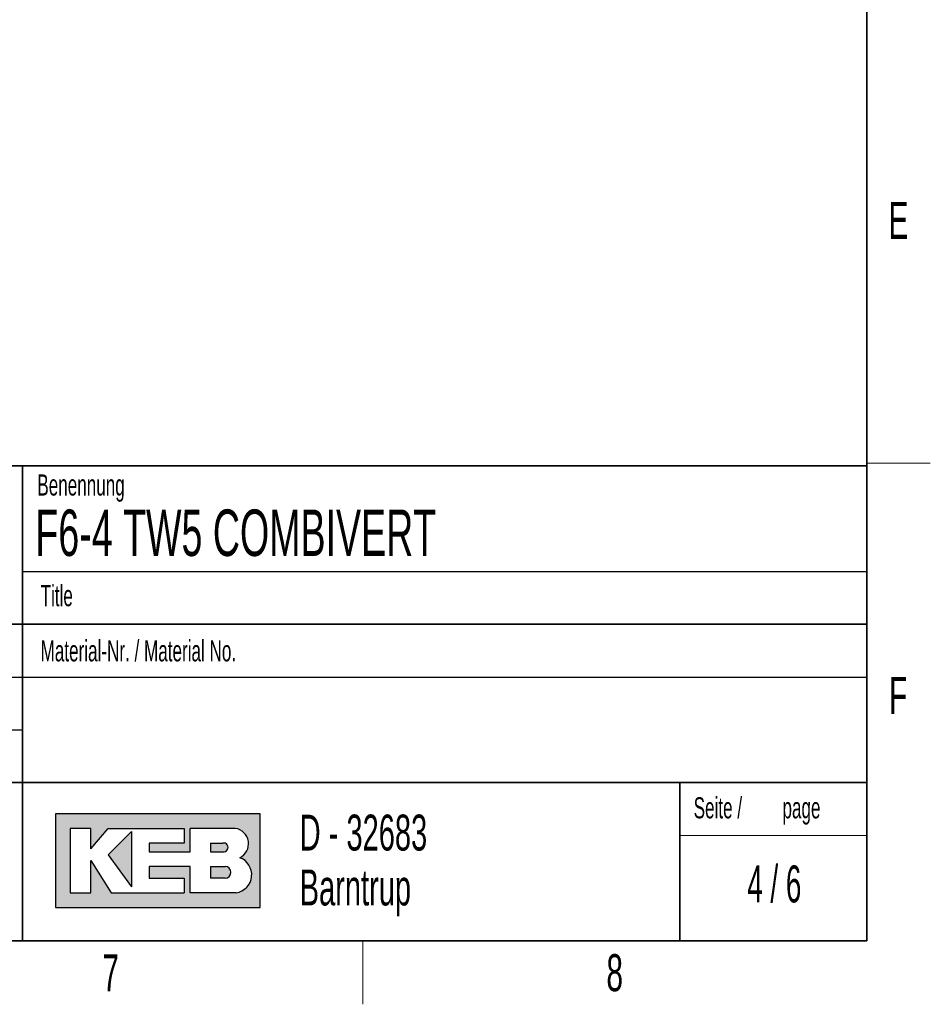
# Paper-space layout 'Blatt4' of a CAD drawing. Header units: millimetres. Extents: x 5 to 418, y 2 to 292.
# Tile 48 of 59: x 328 to 414, y 6 to 99. Entities that reach past the tile are written whole.
import ezdxf

# ---------------------------------------------------------------- set-up
doc = ezdxf.new("R2010")
doc.units = ezdxf.units.MM
doc.layers.add('SLD-0', color=7, linetype='Continuous')
doc.styles.add('SLDTEXTSTYLE0', font='TXT', dxfattribs={"width": 0.605})
doc.styles.add('SLDTEXTSTYLE1', font='TXT', dxfattribs={"width": 0.563})

# ---------------------------------------------------------------- blocks, each defined once
blk = doc.blocks.new('SW_NOTE_0_74')
at = {"layer": 'SLD-0', "color": 0, "char_height": 3.4, "attachment_point": 1, "style": 'SLDTEXTSTYLE0'}
for s, insert in [('D - 32683', (0, 4.3828303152)), ('Barntrup', (0, -0.8171696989))]:
    blk.add_mtext(s, dxfattribs=dict(at, insert=insert))
blk = doc.blocks.new('SW_NOTE_0_75')
at = {"layer": 'SLD-0', "color": 0, "char_height": 2, "attachment_point": 1, "style": 'SLDTEXTSTYLE0'}
for s, insert in [('Seite /', (0, 2.5781354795)), ('page', (8.413542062, 2.5784205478))]:
    blk.add_mtext(s, dxfattribs=dict(at, insert=insert))

psp = doc.layouts.new('Blatt4')

# ---------------------------------------------------------------- hatches: boundary and pattern name
at = {"linetype": 'Continuous'}
h = psp.add_hatch(color=7, dxfattribs=at)
h.paths.add_polyline_path([(331.1423676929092, 15.18257760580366), (350.5207896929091, 15.18257760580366), (350.5207896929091, 24.04128480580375), (331.1423676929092, 24.04128480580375)], flags=0)
edge = h.paths.add_edge_path(flags=0)
edge.add_arc((347.9991875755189, 18.26988521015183), 1.720915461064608, -81.72003226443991, 70.17096003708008, ccw=False)
edge.add_line((348.2470169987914, 16.56690822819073), (348.2293995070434, 16.56675060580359))
edge.add_line((348.2293995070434, 16.56675060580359), (343.8767592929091, 16.56675060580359))
edge.add_line((343.8767592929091, 16.56675060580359), (343.8767592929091, 19.05826200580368))
edge.add_line((343.8767592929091, 19.05826200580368), (340.0010748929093, 19.05826200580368))
edge.add_line((340.0010748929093, 19.05826200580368), (340.0010748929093, 17.95092360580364))
edge.add_line((340.0010748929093, 17.95092360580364), (343.3230900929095, 17.95092360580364))
edge.add_line((343.3230900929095, 17.95092360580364), (343.3230900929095, 16.56675060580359))
edge.add_line((343.3230900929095, 16.56675060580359), (336.4022250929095, 16.56675060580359))
edge.add_line((336.4022250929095, 16.56675060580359), (334.4643828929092, 19.61193120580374))
edge.add_line((334.4643828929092, 19.61193120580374), (334.4643828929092, 16.56675060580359))
edge.add_line((334.4643828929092, 16.56675060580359), (332.5265406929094, 16.56675060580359))
edge.add_line((332.5265406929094, 16.56675060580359), (332.5265406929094, 22.65711180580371))
edge.add_line((332.5265406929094, 22.65711180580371), (334.4643828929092, 22.65711180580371))
edge.add_line((334.4643828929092, 22.65711180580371), (334.4643828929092, 20.71926960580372))
edge.add_line((334.4643828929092, 20.71926960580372), (336.1253904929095, 22.65711180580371))
edge.add_line((336.1253904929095, 22.65711180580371), (343.3230900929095, 22.65711180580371))
edge.add_line((343.3230900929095, 22.65711180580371), (343.3230900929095, 21.27293880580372))
edge.add_line((343.3230900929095, 21.27293880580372), (340.0010748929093, 21.27293880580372))
edge.add_line((340.0010748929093, 21.27293880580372), (340.0010748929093, 20.44243500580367))
edge.add_line((340.0010748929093, 20.44243500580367), (343.8767592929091, 20.44243500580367))
edge.add_line((343.8767592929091, 20.44243500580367), (343.8767592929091, 22.65711180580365))
edge.add_line((343.8767592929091, 22.65711180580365), (348.1497422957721, 22.65711180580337))
edge.add_line((348.1497422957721, 22.65711180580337), (348.151741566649, 22.65711180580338))
edge.add_line((348.151741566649, 22.65711180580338), (348.1521661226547, 22.65713246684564))
edge.add_arc((347.9523797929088, 21.20834406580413), 1.462498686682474, -64.4589412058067, 82.1484933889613, ccw=False)
psp.add_hatch(color=7, dxfattribs=at).paths.add_polyline_path([(338.3400672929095, 17.12041980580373), (338.3400672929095, 22.38027720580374), (336.1253904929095, 20.16560040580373)], flags=0)
h = psp.add_hatch(color=7, dxfattribs=at)
edge = h.paths.add_edge_path(flags=0)
edge.add_line((345.8146014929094, 20.44243500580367), (346.974194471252, 20.44243500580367))
edge.add_arc((347.0534490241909, 20.85768690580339), 0.4227474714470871, 259.1945394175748, 460.8054605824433)
edge.add_line((346.9741944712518, 21.27293880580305), (345.8146014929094, 21.27293880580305))
edge.add_line((345.8146014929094, 21.27293880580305), (345.8146014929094, 20.44243500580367))
h = psp.add_hatch(color=7, dxfattribs=at)
edge = h.paths.add_edge_path(flags=0)
edge.add_line((345.8146014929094, 17.95092360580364), (347.1991847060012, 17.95092360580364))
edge.add_arc((347.1991847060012, 18.50459280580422), 0.5536692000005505, 270.0000000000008, 450.0000000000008)
edge.add_line((347.1991847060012, 19.05826200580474), (347.1703327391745, 19.05826200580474))
edge.add_line((347.1703327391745, 19.05826200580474), (345.8146014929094, 19.05826200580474))
edge.add_line((345.8146014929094, 19.05826200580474), (345.8146014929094, 17.95092360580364))

# ---------------------------------------------------------------- linework, layer by layer
at = {"layer": 'SLD-0', "lineweight": 35}
for p, q in [((408, 12), (408, 282.5)), ((135, 57), (408, 57)), ((328, 57.0000000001), (328, 12)), ((408, 57), (408, 12)), ((408, 42), (288, 42)), ((288, 27), (408, 27)), ((390.2572074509, 27), (390.2572074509, 12)), ((26, 12), (408, 12)), ((135, 12), (408, 12))]:
    psp.add_line(p, q, dxfattribs=at)
at = {"layer": 'SLD-0', "lineweight": 18}
for p, q in [((408, 57.25), (414, 57.25)), ((390.2572074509, 22), (408, 22)), ((360.25, 6), (360.25, 12))]:
    psp.add_line(p, q, dxfattribs=at)
at = {"layer": 'SLD-0'}
for p, q in [((328, 47.0000000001), (408, 47.0000000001)), ((288, 37), (408, 37)), ((288, 32), (328, 32)), ((348.1497422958, 22.6571118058), (348.1517415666, 22.6571118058)), ((348.1517415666, 22.6571118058), (348.1521661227, 22.6571324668)), ((348.229399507, 16.5667506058), (348.2470169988, 16.5669082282))]:
    psp.add_line(p, q, dxfattribs=at)
at = {"layer": 'SLD-0', "linetype": 'Continuous'}
for p, q in [((350.5207896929, 24.0412848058), (331.1423676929, 24.0412848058)), ((331.1423676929, 24.0412848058), (331.1423676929, 15.1825776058)), ((350.5207896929, 15.1825776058), (350.5207896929, 24.0412848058)), ((334.4643828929, 22.6571118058), (332.5265406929, 22.6571118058)), ((332.5265406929, 22.6571118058), (332.5265406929, 16.5667506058)), ((334.4643828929, 20.7192696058), (336.1253904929, 22.6571118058)), ((334.4643828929, 20.7192696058), (334.4643828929, 22.6571118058)), ((336.1253904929, 22.6571118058), (343.3230900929, 22.6571118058)), ((343.3230900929, 22.6571118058), (343.3230900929, 21.2729388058)), ((348.1497422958, 22.6571118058), (343.8767592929, 22.6571118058)), ((343.8767592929, 20.4424350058), (343.8767592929, 22.6571118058)), ((348.1497422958, 22.6571118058), (348.1517415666, 22.6571118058)), ((348.1517415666, 22.6571118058), (348.1521661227, 22.6571324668)), ((338.3400672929, 22.3802772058), (336.1253904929, 20.1656004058)), ((338.3400672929, 22.3802772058), (338.3400672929, 17.1204198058)), ((340.0010748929, 21.2729388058), (340.0010748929, 20.4424350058)), ((343.3230900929, 21.2729388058), (340.0010748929, 21.2729388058)), ((345.8146014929, 21.2729388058), (346.9741944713, 21.2729388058)), ((345.8146014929, 21.2729388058), (345.8146014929, 20.4424350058)), ((334.4643828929, 16.5667506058), (334.4643828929, 19.6119312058)), ((334.4643828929, 19.6119312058), (336.4022250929, 16.5667506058)), ((336.1253904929, 20.1656004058), (338.3400672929, 17.1204198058)), ((340.0010748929, 20.4424350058), (343.8767592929, 20.4424350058)), ((345.8146014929, 20.4424350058), (346.9741944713, 20.4424350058)), ((340.0010748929, 19.0582620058), (340.0010748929, 17.9509236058)), ((343.8767592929, 19.0582620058), (340.0010748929, 19.0582620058)), ((343.8767592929, 16.5667506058), (343.8767592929, 19.0582620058)), ((345.8146014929, 19.0582620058), (347.199184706, 19.0582620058)), ((345.8146014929, 19.0582620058), (345.8146014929, 17.9509236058)), ((347.1703327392, 19.0582620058), (347.199184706, 19.0582620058)), ((340.0010748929, 17.9509236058), (343.3230900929, 17.9509236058)), ((343.3230900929, 17.9509236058), (343.3230900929, 16.5667506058)), ((347.199184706, 17.9509236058), (345.8146014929, 17.9509236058)), ((332.5265406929, 16.5667506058), (334.4643828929, 16.5667506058)), ((336.4022250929, 16.5667506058), (343.3230900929, 16.5667506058)), ((348.229399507, 16.5667506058), (343.8767592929, 16.5667506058)), ((348.229399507, 16.5667506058), (348.2470169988, 16.5669082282)), ((331.1423676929, 15.1825776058), (350.5207896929, 15.1825776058))]:
    psp.add_line(p, q, dxfattribs=at)
for centre, radius, start, end in [((347.9523797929, 21.2083440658), 1.462498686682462, 295.5410587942, 82.148493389), ((347.0534490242, 20.8576869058), 0.4227474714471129, 259.1945394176, 100.8054605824), ((347.9991875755, 18.2698852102), 1.720915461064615, 278.2799677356, 70.1709600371), ((347.199184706, 18.5045928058), 0.5536692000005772, 270, 90)]:
    psp.add_arc(centre, radius, start, end, dxfattribs=at)

# ---------------------------------------------------------------- block references
at = {"layer": 'SLD-0'}
for name, p in [('SW_NOTE_0_75', (391.5827404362, 23.0329928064)), ('SW_NOTE_0_74', (354.2591907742, 19.5828264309))]:
    psp.add_blockref(name, p, dxfattribs=at)

# ---------------------------------------------------------------- texts
for s, insert, char_height, attachment_point, style in [('E', (410.9815679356, 82.0010772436), 3.5, 2, 'SLDTEXTSTYLE0'), ('Benennung', (329.4092408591, 56.1865848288), 2, 1, 'SLDTEXTSTYLE0'), ('F6-4 TW5 COMBIVERT', (329.222041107, 52.8643539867), 4.4, 1, 'SLDTEXTSTYLE0'), ('Title', (329.7169273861, 45.7051426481), 2, 1, 'SLDTEXTSTYLE0'), ('Material-Nr. / Material No.', (329.7169273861, 40.4793879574), 2, 1, 'SLDTEXTSTYLE0'), ('F', (410.9536166, 37.0010772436), 3.5, 2, 'SLDTEXTSTYLE0'), ('4 / 6', (399.2210170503, 19.1523676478), 3.5, 2, 'SLDTEXTSTYLE1'), ('7', (336.3527123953, 10.7429955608), 3.5, 2, 'SLDTEXTSTYLE0'), ('8', (384.1027123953, 10.7429955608), 3.5, 2, 'SLDTEXTSTYLE0')]:
    psp.add_mtext(s, dxfattribs=dict(at, insert=insert, char_height=char_height, attachment_point=attachment_point, style=style))

doc.saveas('drawing.dxf')
